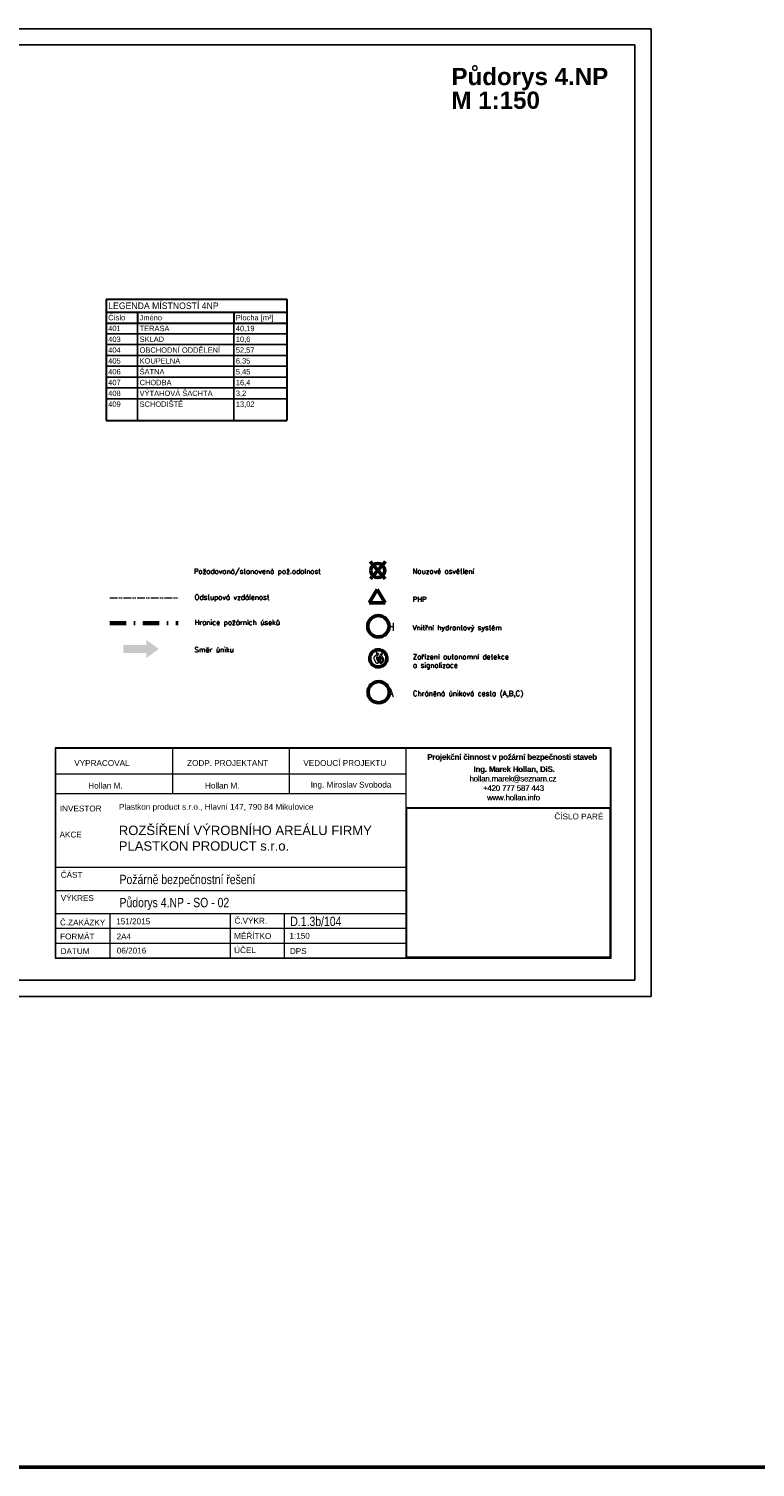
# Model space of a CAD drawing. Header units: millimetres. Extents: x 2886542 to 7567581, y -792623 to 134766.
# Tile 157 of 256: x 4648629 to 4682221, y -448099 to -381583. Entities that reach past the tile are written whole.
import ezdxf

# ---------------------------------------------------------------- set-up
doc = ezdxf.new("R2010")
doc.units = ezdxf.units.MM
for name, pattern in [('ACAD_ISO04W100', [30, 24, -3, 0, -3]), ('ACAD_ISO12W100', [21, 12, -3, 0, -3, 0, -3]), ('DASHDOTX2', [50.8, 25.4, -12.7, 0, -12.7])]:
    doc.linetypes.add(name, pattern=pattern)
doc.layers.add('CKTABULKY', color=7, linetype='Continuous', lineweight=25)
doc.layers.add('Text obecně', color=7, linetype='Continuous', lineweight=25)
doc.layers.add('LEGENDA', color=30, linetype='Continuous')
doc.layers.add('požárničina', color=10, linetype='Continuous')
doc.styles.add('ARIAL', font='arial.ttf')
doc.styles.add('ARIELCE', font='arialbd.ttf')
doc.styles.add('ROMANT', font='romant')
doc.styles.get("Standard").update_dxf_attribs({"font": 'arial.ttf'})
doc.styles.add('TABULKY', font='ic-simplex.shx', dxfattribs={"width": 0.8})

msp = doc.modelspace()

# ---------------------------------------------------------------- hatches: boundary and pattern name
at = {"layer": 'požárničina', "linetype": 'ACAD_ISO04W100', "lineweight": 50, "ltscale": 50, "extrusion": (0, 0, -1)}
h = msp.add_hatch(color=256, dxfattribs=at)
h.paths.add_polyline_path([(-4654060.1, -410071.5), (-4652995.2, -410071.5), (-4652995.2, -410451.1), (-4654060.1, -410451.1)])
h.paths.add_polyline_path([(-4654060.1, -409835.9), (-4654060.1, -410071.5), (-4654060.1, -410451.1), (-4654060.1, -410686.6), (-4654644.6, -410261.3)])

# ---------------------------------------------------------------- linework, layer by layer
at = {"layer": 'CKTABULKY', "lineweight": 30}
for p, q in [((4652203.5, -394090.4), (4660564.3, -394090.4)), ((4652203.5, -394090.4), (4652203.5, -394690.4)), ((4660564.3, -394090.4), (4660564.3, -399690.4)), ((4652203.5, -394690.4), (4652203.5, -395190.4)), ((4652203.5, -394690.4), (4653653.5, -394690.4)), ((4653653.5, -394690.4), (4658103.5, -394690.4)), ((4653653.5, -394690.4), (4653653.5, -395190.4)), ((4658103.5, -394690.4), (4660208, -394690.4)), ((4658103.5, -394690.4), (4658103.5, -395190.4)), ((4660208, -394690.4), (4660564.3, -394690.4)), ((4652203.5, -395190.4), (4652203.5, -399690.4)), ((4652203.5, -395190.4), (4653653.5, -395190.4)), ((4653653.5, -395190.4), (4658103.5, -395190.4)), ((4658103.5, -395190.4), (4660208, -395190.4)), ((4660208, -395190.4), (4660564.3, -395190.4)), ((4652203.5, -399690.4), (4653653.5, -399690.4)), ((4653653.5, -399690.4), (4658103.5, -399690.4)), ((4658103.5, -399690.4), (4660564.3, -399690.4))]:
    msp.add_line(p, q, dxfattribs=at)
at = {"layer": 'CKTABULKY'}
for p, q in [((4652203.5, -395690.4), (4653653.5, -395690.4)), ((4653653.5, -395190.4), (4653653.5, -399690.4)), ((4653653.5, -395690.4), (4658103.5, -395690.4)), ((4658103.5, -395190.4), (4658103.5, -399690.4)), ((4658103.5, -395690.4), (4660564.3, -395690.4)), ((4660208, -395690.4), (4660215.8, -395690.4)), ((4652203.5, -396190.4), (4653653.5, -396190.4)), ((4653653.5, -396190.4), (4658103.5, -396190.4)), ((4658103.5, -396190.4), (4660564.3, -396190.4)), ((4652203.5, -396690.4), (4653653.5, -396690.4)), ((4653653.5, -396690.4), (4658103.5, -396690.4)), ((4658103.5, -396690.4), (4660564.3, -396690.4)), ((4660208, -396690.4), (4660227.7, -396690.4)), ((4652203.5, -397190.4), (4653653.5, -397190.4)), ((4652203.5, -397690.4), (4653653.5, -397690.4)), ((4653653.5, -397190.4), (4658103.5, -397190.4)), ((4653653.5, -397690.4), (4658103.5, -397690.4)), ((4658103.5, -397190.4), (4660564.3, -397190.4)), ((4658103.5, -397690.4), (4660564.3, -397690.4)), ((4652203.5, -398190.4), (4653653.5, -398190.4)), ((4653653.5, -398190.4), (4658103.5, -398190.4)), ((4658103.5, -398190.4), (4660564.3, -398190.4)), ((4652203.5, -398690.4), (4653653.5, -398690.4)), ((4653653.5, -398690.4), (4658103.5, -398690.4)), ((4658103.5, -398690.4), (4660564.3, -398690.4))]:
    msp.add_line(p, q, dxfattribs=at)
at = {"layer": 'LEGENDA', "color": 7, "lineweight": 9}
for p, q in [((4649856.5, -414832.2), (4649856.5, -424564.3)), ((4675559.9, -414832.2), (4649856.5, -414832.2)), ((4675532.9, -414859.2), (4649883.5, -414859.2)), ((4649883.5, -424537.3), (4649883.5, -414859.2)), ((4655283.4, -416958), (4655283.4, -414859.2)), ((4660683.3, -416958), (4660683.3, -414859.2)), ((4666083.1, -424537.3), (4666083.1, -414859.2)), ((4675532.9, -424537.3), (4675532.9, -414859.2)), ((4675559.9, -424564.3), (4675559.9, -414832.2)), ((4666083.1, -416054.8), (4649883.5, -416054.8)), ((4666083.1, -416958), (4649883.5, -416958)), ((4666083.1, -417596.3), (4675532.9, -417596.3)), ((4652383.2, -422512.3), (4652383.2, -424537.3)), ((4657933.9, -422512.3), (4657933.9, -424534.7)), ((4660433.6, -422512.3), (4660433.6, -424534.7)), ((4649883.5, -423862.3), (4657933.9, -423862.3)), ((4657933.9, -423859.7), (4666083.1, -423859.7)), ((4662933.2, -423859.7), (4662982.6, -423859.7)), ((4649856.5, -424564.3), (4675559.9, -424564.3)), ((4649883.5, -424537.3), (4675532.9, -424537.3))]:
    msp.add_line(p, q, dxfattribs=at)
for points in [[(4666083.1, -417596.3), (4675532.9, -417596.3), (4675532.9, -424537.3), (4666083.1, -424537.3)], [(4666113.1, -417626.3), (4675502.9, -417626.3), (4675502.9, -424507.3), (4666113.1, -424507.3)]]:
    msp.add_lwpolyline(points, close=True, dxfattribs=at)
at = {"layer": 'požárničina', "linetype": 'ACAD_ISO04W100', "lineweight": 50, "ltscale": 50, "extrusion": (0, 0, -1)}
for p, q in [((4665106.4, -407025.2), (4664407.7, -406215.7)), ((4664428.8, -407025.2), (4665127.5, -406215.7)), ((4664374.6, -408123.9), (4664739.8, -407517.1)), ((4665105, -408123.9), (4664739.8, -407517.1)), ((4664374.6, -408123.9), (4665105, -408123.9))]:
    msp.add_line(p, q, dxfattribs=at)
at = {"layer": 'požárničina', "linetype": 'ACAD_ISO12W100', "lineweight": 0, "ltscale": 30, "extrusion": (0, 0, -1)}
msp.add_line((4652376.8, -407897.7, 5485), (4655539.6, -407897.7, 5485), dxfattribs=at)
at = {"layer": 'požárničina', "linetype": 'DASHDOTX2', "lineweight": 60, "ltscale": 30, "extrusion": (0, 0, -1)}
msp.add_line((4652376.8, -409063.1, 5485), (4655539.6, -409063.1, 5485), dxfattribs=at)
at = {"layer": 'požárničina', "color": 1, "linetype": 'Continuous', "lineweight": 50}
msp.add_lwpolyline([(4574217.9, -230814.6), (4701283.9, -230814.6), (4701283.9, -448099.3), (4574217.9, -448099.3)], close=True, dxfattribs=at)
at = {"layer": 'požárničina', "lineweight": 50, "ltscale": 50, "extrusion": (0, 0, -1)}
for centre, radius in [((-4664767.6, -406632.7), 328), ((-4664795.7, -409213.4), 492), ((-4664808.5, -412260.5, -8127.5), 492)]:
    msp.add_circle(centre, radius, dxfattribs=at)
at = {"layer": 'požárničina', "lineweight": 50, "ltscale": 50}
msp.add_circle((4664791.4, -410696, 9498.8), 395.4, dxfattribs=at)
at = {"layer": 'požárničina', "linetype": 'ACAD_ISO04W100', "lineweight": 9, "ltscale": 50}
for points in [[(4664719.3, -410938.2, 9498.8), (4664639, -410806.6, 9498.8), (4664614.8, -410619.1, 9498.8), (4664731.4, -410486, 9498.8), (4664695, -410419.4, 9498.8)], [(4664695, -410419.4, 9498.8), (4664781.3, -410478.4, 9498.8), (4664729.9, -410608.5, 9498.8), (4664705.6, -410682.6, 9498.8), (4664760.1, -410817.2, 9498.8), (4664757.1, -410929.1, 9498.8), (4664719.3, -410938.2, 9498.8)], [(4664772, -410909.3, 9498.8), (4664797.9, -410813.6, 9498.8), (4664754.8, -410705.7, 9498.8), (4664776.3, -410668.5, 9498.8), (4664797.9, -410651.4, 9498.8), (4664794.2, -410693.8, 9498.8), (4664792, -410736.2, 9498.8), (4664829.2, -410827, 9498.8), (4664762.9, -410930.5, 9498.8)], [(4664898.4, -410950, 9498.8), (4664871.4, -410851, 9498.8), (4664842.9, -410741.5, 9498.8), (4664889.4, -410695.1, 9498.8), (4664832.4, -410615.6, 9498.8), (4664875.9, -410636.6, 9498.8), (4664931, -410717, 9498.8), (4664872.5, -410761.4, 9498.8), (4664889.5, -410816.9, 9498.8), (4664905, -410857.6, 9498.8), (4664895.4, -410946.4, 9498.8)], [(4664896.3, -410950.3, 9498.8), (4664991.7, -410782.4, 9498.8), (4664931.2, -410667.5, 9498.8), (4664870.6, -410566.1, 9498.8), (4664949.3, -410466.3, 9498.8), (4664984.1, -410440.6, 9498.8)], [(4664984.1, -410440.6, 9498.8), (4664941.7, -410569.2, 9498.8), (4665023.5, -410708.3, 9498.8), (4664998.8, -410856.9, 9498.8), (4664896.3, -410950.3, 9498.8)]]:
    msp.add_spline(points, degree=3, dxfattribs=at)
at = {"layer": 'Text obecně'}
for p, q in [((4645911.4, -381582.9), (4677410.7, -381582.9)), ((4645911.4, -381582.9), (4677410.7, -381582.9)), ((4677410.7, -381582.9), (4677410.7, -426331.9)), ((4676660.7, -382332.9), (4645911.4, -382332.9)), ((4645911.4, -382332.9), (4676660.7, -382332.9)), ((4645911.4, -382332.9), (4676660.7, -382332.9)), ((4676660.7, -382332.9), (4676660.7, -425581.9)), ((4676660.7, -382332.9), (4676660.7, -425581.9)), ((4676660.7, -382332.9), (4676660.7, -425581.9)), ((4615162.1, -425581.9), (4676660.7, -425581.9)), ((4614412.2, -426331.9), (4677410.7, -426331.9))]:
    msp.add_line(p, q, dxfattribs=at)
at = {"layer": 'Text obecně', "lineweight": 9}
for p, q in [((4666083.1, -420374.4), (4649883.5, -420374.4)), ((4666083.1, -421443.4), (4649883.5, -421443.4)), ((4666083.1, -422512.3), (4649843.1, -422512.3)), ((4666083.1, -423187.3), (4649883.5, -423187.3))]:
    msp.add_line(p, q, dxfattribs=at)

# ---------------------------------------------------------------- texts
at = {"color": 250, "lineweight": 9, "extrusion": (0, 0, -1), "style": 'ARIELCE', "text_generation_flag": 2}
for s, height, p in [('Půdorys 4.NP ', 798.505, (-4668172.6, -384189.9)), ('M 1:150', 798.5, (-4668172.6, -385285.8))]:
    msp.add_text(s, height=height, dxfattribs=at).set_placement(p)
at = {"color": 7, "lineweight": 9, "width": 550242.399, "attachment_point": 1, "style": 'ROMANT'}
for s, insert, char_height in [('Požadovaná/stanovená pož.odolnost', (4656262.5, -406552.3, 5485), 236.191), ('Nouzové osvětlení', (4666378.3, -406548.4, 5485), 236.191), ('Odstupová vzdálenost', (4656295.5, -407750.4, 5485), 236.191), ('PHP ', (4666378.3, -407850.4, 5485), 236.19), ('Hranice požárních úseků', (4656295.5, -408915.8, 5485), 236.191), ('Vnitřní hydrantový systém', (4666378.3, -409154.4, 5485), 236.191), ('Směr úniku', (4656295.5, -410179.6, 5485), 236.19), ('Zařízení autonomní detekce\\Pa signalizace', (4666391.1, -410503.8, 13612.6), 236.191), ('Chráněná úniková cesta (A,B,C)', (4666391.1, -412201.6, 13612.6), 236.191)]:
    msp.add_mtext(s, dxfattribs=dict(at, insert=insert, char_height=char_height))
at = {"layer": 'CKTABULKY', "lineweight": 30, "style": 'TABULKY'}
msp.add_text('LEGENDA MÍSTNOSTÍ 4NP', height=300, dxfattribs=at).set_placement((4652303.5, -394540.4))
at = {"layer": 'CKTABULKY', "style": 'TABULKY'}
for s, p in [('Číslo', (4652303.5, -395065.4)), ('Jméno', (4653753.5, -395065.4)), ('Plocha [m²]', (4658203.5, -395065.4)), ('401', (4652303.5, -395565.4)), ('TERASA', (4653753.5, -395565.4)), ('40,19', (4658203.5, -395565.4)), ('403', (4652303.5, -396065.4)), ('404', (4652303.5, -396565.4)), ('SKLAD', (4653753.5, -396065.4)), ('OBCHODNÍ ODDĚLENÍ', (4653753.5, -396565.4)), ('52,57', (4658203.5, -396565.4)), ('10,6', (4658203.5, -396065.4)), ('405', (4652303.5, -397065.4)), ('KOUPELNA', (4653753.5, -397065.4)), ('6,35', (4658203.5, -397065.4)), ('406', (4652303.5, -397565.4)), ('ŠATNA', (4653753.5, -397565.4)), ('5,45', (4658203.5, -397565.4)), ('407', (4652303.5, -398065.4)), ('408', (4652303.5, -398565.4)), ('VÝTAHOVÁ ŠACHTA', (4653753.5, -398565.4)), ('CHODBA', (4653753.5, -398065.4)), ('3,2', (4658203.5, -398565.4)), ('16,4', (4658203.5, -398065.4)), ('409', (4652303.5, -399065.4)), ('SCHODIŠTĚ', (4653753.5, -399065.4)), ('13,02', (4658203.5, -399065.4))]:
    msp.add_text(s, height=250, dxfattribs=at).set_placement(p)
at = {"layer": 'LEGENDA', "color": 7, "lineweight": 9, "style": 'ARIAL'}
for s, height, p in [('VYPRACOVAL', 269.99, (4650733.3, -415672.6)), ('ZODP. PROJEKTANT', 269.993, (4655949.8, -415669)), ('VEDOUCÍ PROJEKTU', 269.993, (4661323.7, -415669)), ('Ing. Miroslav Svoboda', 269.993, (4661663.3, -416672)), ('Hollan M.', 269.99, (4651378.1, -416715.2)), ('Hollan M.', 269.99, (4656778, -416715.2)), ('INVESTOR', 269.99, (4650066.8, -417773.6)), ('ČÍSLO PARÉ', 269.99, (4672932.4, -418141.8)), ('AKCE', 269.99, (4650054.2, -418978.5)), ('ČÁST', 269.99, (4650107.3, -420842.9)), ('VÝKRES', 269.99, (4650107.3, -421911.8)), ('Č.ZAKÁZKY', 269.99, (4650070.8, -423043.5)), ('151/2015', 269.99, (4652672.4, -422991.7)), ('Č.VÝKR.', 269.99, (4658139.9, -422962.3)), ('FORMÁT', 269.99, (4650076.6, -423690.6)), ('2A4', 269.99, (4652688.4, -423692.2)), ('MĚŘÍTKO', 269.99, (4658125.1, -423670.3)), ('1:150', 269.99, (4660681, -423660.9)), ('DATUM', 269.99, (4650097.9, -424367.4)), ('06/2016', 269.99, (4652698.2, -424343.5)), ('ÚČEL', 269.99, (4658125.1, -424325.7)), ('DPS', 269.99, (4660701.8, -424363.4))]:
    msp.add_text(s, height=height, dxfattribs=at).set_placement(p)
at = {"layer": 'LEGENDA', "color": 7, "lineweight": 9, "style": 'ARIAL', "width": 0.8}
for s, height, p in [('Požárně bezpečnostní řešení', 431.989, (4652826.6, -421134.8)), ('Půdorys 4.NP - SO - 02', 431.989, (4652826.6, -422203.8)), ('D.1.3b/104', 431.99, (4660722.4, -423073.9))]:
    msp.add_text(s, height=height, dxfattribs=at).set_placement(p)
at = {"layer": 'LEGENDA', "color": 7, "lineweight": 9, "attachment_point": 1, "style": 'ARIAL'}
for s, insert, char_height, width in [('{\\fArial|b1|i0|c238|p34;\\W5.2075;\\T0.95;  \\W1;Projekční činnost v požární bezpečnosti staveb\\P\\H0.28571x;\\W9.6431;                   \\W1;\\P\\H3.5x;\\W8.1186;    \\W1;Ing. Marek Hollan, DiS.\\P\\fArial|b0|i0|c238|p34;\\W7.6382;    \\W1;hollan.marek@seznam.cz\\P\\W9.2554;    \\W1;+420 777 587 443\\P\\W9.7463;    \\W1;www.hollan.info}', (4666042.8, -415123.1), 262.493, 9748), ('{\\fArial|b0|i0|c238|p34;\\C0;Plastkon product s.r.o., Hlavní 147, 790 84 Mikulovice}', (4652803.4, -417427.5, 12667.9), 269.993, 18615.936), ('{\\fArial|b0|i0|c238|p34;ROZŠÍŘENÍ VÝROBNÍHO AREÁLU FIRMY\\PPLASTKON PRODUCT s.r.o.\\H1.0808x; }', (4652791.3, -418434.6), 431.989, 20330.645)]:
    msp.add_mtext(s, dxfattribs=dict(at, insert=insert, char_height=char_height, width=width))
at = {"layer": 'LEGENDA', "color": 252, "lineweight": 9, "insert": (4666058, -415128.6), "char_height": 262.493, "width": 9748, "attachment_point": 1, "style": 'ARIAL'}
msp.add_mtext('{\\fArial|b1|i0|c238|p34;\\W5.2075;\\T0.95;  \\W1;Projekční činnost v požární bezpečnosti staveb\\P\\H0.28571x;\\W9.6431;                   \\W1;\\P\\H3.5x;\\W8.1186;    \\W1;Ing. Marek Hollan, DiS.\\P\\fArial|b0|i0|c238|p34;\\W7.6382;    \\W1;hollan.marek@seznam.cz\\P\\W9.2554;    \\W1;+420 777 587 443\\P\\W9.7463;    \\W1;www.hollan.info}', dxfattribs=at)
at = {"layer": 'požárničina', "lineweight": 50, "char_height": 367.408, "width": 2378.965, "attachment_point": 1}
for s, insert in [('{\\Ftxt,bigfont|c238;\\W4.8403; \\W1;H}', (4663616, -409054)), ('{\\Ftxt,bigfont|c238;\\W4.8403; \\W1;A}', (4663628.8, -412101.2, 8127.5))]:
    msp.add_mtext(s, dxfattribs=dict(at, insert=insert))

doc.saveas('drawing.dxf')
